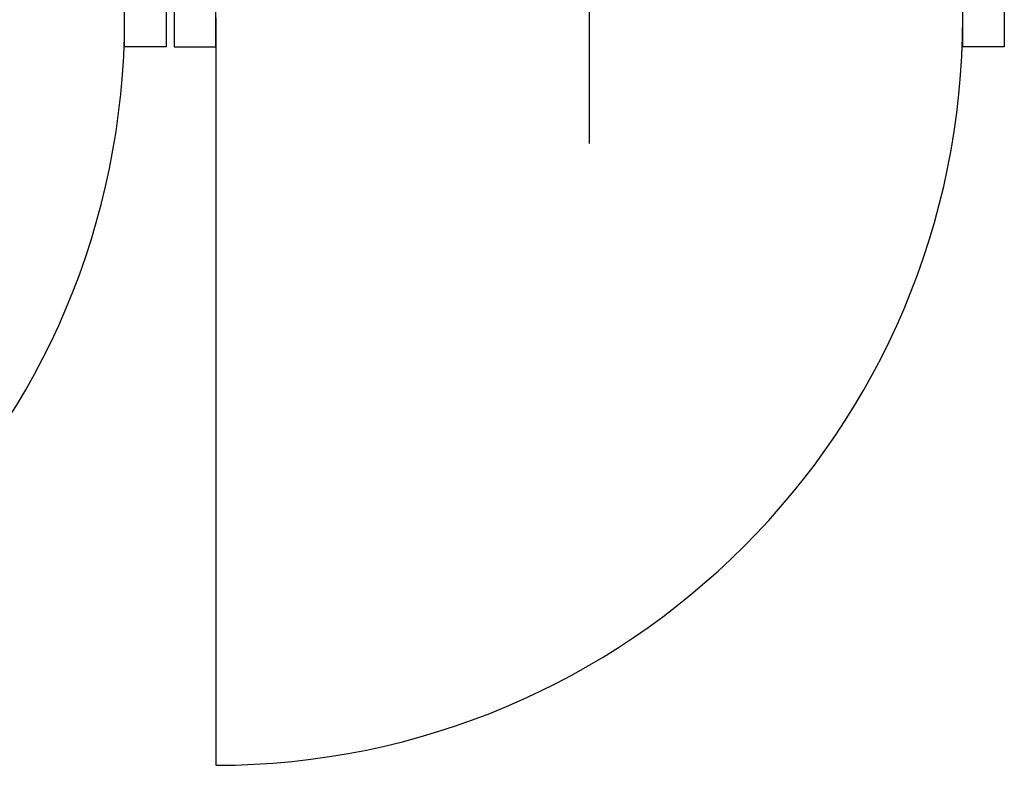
# Model space of a CAD drawing. Header units: inches. Extents: x 27484 to 71626, y -45113 to 39.
# Tile 94 of 256: x 34317 to 34438, y -32038 to -31946. Entities that reach past the tile are written whole.
import ezdxf

# ---------------------------------------------------------------- set-up
doc = ezdxf.new("R2010")
doc.units = ezdxf.units.IN
doc.header["$LTSCALE"] = 50
doc.header["$MEASUREMENT"] = 0
doc.layers.add('A-SLUSARKA', color=4, linetype='Continuous', lineweight=13)
for name, color, linetype in [('koncepcja', 6, 'Continuous'), ('S-DRZ-', 7, 'Continuous'), ('S-DRZ-O', 7, 'Continuous'), ('S-DRZ-SKRZYD', 5, 'Continuous'), ('S-DRZ-WEGAR', 7, 'Continuous')]:
    doc.layers.add(name, color=color, linetype=linetype)

# ---------------------------------------------------------------- blocks, each defined once
blk = doc.blocks.new('D90-L-DL')
at = {"layer": 'S-DRZ-'}
blk.add_arc((-45, 0), 90, 270, 0, dxfattribs=at)
at = {"layer": 'S-DRZ-O'}
blk.add_line((0, 15.12), (0, -15.12), dxfattribs=at)
at = {"layer": 'S-DRZ-SKRZYD'}
blk.add_line((-45, 0), (-45, -90), dxfattribs=at)
at = {"layer": 'S-DRZ-WEGAR'}
for points in [[(-50, -3.5), (-45, -3.5), (-45, 3.5), (-50, 3.5)], [(45, 3.5), (50, 3.5), (50, -3.5), (45, -3.5)]]:
    blk.add_lwpolyline(points, close=True, dxfattribs=at)
blk = doc.blocks.new('A$C07123322')
at = {"layer": 'A-SLUSARKA', "xscale": 1.020000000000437, "yscale": 1.020000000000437, "zscale": 1.020000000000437, "rotation": 270}
blk.add_blockref('D90-L-DL', (40.58, -45.9), dxfattribs=at)

msp = doc.modelspace()

# ---------------------------------------------------------------- block references
at = {"layer": 'koncepcja', "lineweight": -3, "rotation": 90}
for p in [(34238.58246, -31986.64267), (34341.58246, -31986.64267)]:
    msp.add_blockref('A$C07123322', p, dxfattribs=at)

doc.saveas('drawing.dxf')
